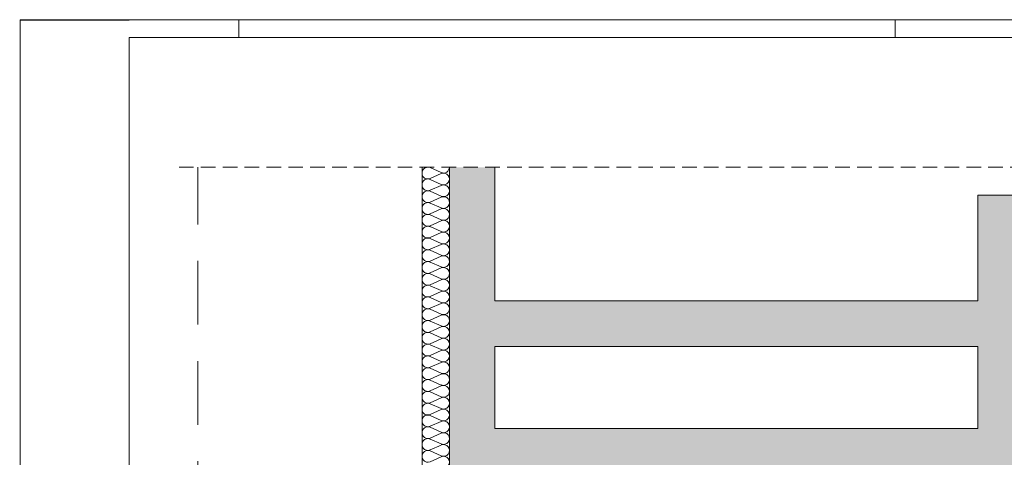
# Paper-space layout 'AD-06 DETAL KANAŁU UPUSTOWEGO ZEWNĘTRZNEGO' of a CAD drawing. Header units: millimetres. Extents: x 0 to 420, y 0 to 297.
# Tile 6 of 8: x 0 to 270, y 177 to 297. Entities that reach past the tile are written whole.
import ezdxf
from ezdxf.xclip import XClip

# ---------------------------------------------------------------- set-up
doc = ezdxf.new("R2010")
doc.units = ezdxf.units.MM
doc.header["$MEASUREMENT"] = 0
doc.header["$XCLIPFRAME"] = 0
doc.linetypes.add('przerywama detal', pattern=[120, 80, -40])
doc.linetypes.add('PRZERYWANA_DU_A', pattern=[550, 350, -200])
for name, color, linetype, lineweight in [('A_Arkusz_Nr_pióra__1', 7, 'Continuous', 20), ('A_ściany proj_Nr_pióra__2', 8, 'Continuous', 13), ('A_ściany_Nr_pióra__1', 7, 'Continuous', 20)]:
    doc.layers.add(name, color=color, linetype=linetype, lineweight=lineweight)
for name, color, linetype, lineweight, true_color in [('A_Arkusz_Nr_pióra__237', 7, 'Continuous', 5, 0x343434), ('A_linie_Nr_pióra__10', 7, 'Continuous', 13, 0x4b4b4b), ('A_sciany_Nr_pióra__10', 7, 'Continuous', 13, 0x4b4b4b)]:
    doc.layers.add(name, color=color, linetype=linetype, lineweight=lineweight, true_color=true_color)
doc.layers.add('A_podrys', color=7, linetype='Continuous')
doc.layers.add('A_ściany', color=7, linetype='Continuous')

# ---------------------------------------------------------------- blocks, each defined once
blk = doc.blocks.new('Rysunek_1_1', base_point=(-12066.03, -7041.92))
at = {"layer": 'A_ściany', "linetype": 'Continuous', "lineweight": 0, "true_color": 0x000000}
for points in [[(117.76, 256.51), (117.76, 172.28), (130.26, 184.78), (130.26, 256.51)], [(262.76, 164.78), (282.76, 164.78), (282.76, 248.78), (262.76, 248.78)], [(130.26, 207.28), (262.76, 207.28), (262.76, 219.78), (130.26, 219.78)], [(117.76, 172.28), (262.76, 172.28), (262.76, 184.78), (130.26, 184.78)]]:
    blk.add_hatch(color=18, dxfattribs=at).paths.add_polyline_path(points)
at = {"layer": 'A_linie_Nr_pióra__10', "color": 251, "linetype": 'przerywama detal', "lineweight": 13, "ltscale": 0.05, "true_color": 0x4b4b4b}
blk.add_line((299.6, 256.51), (43.02, 256.51), dxfattribs=at)
at = {"layer": 'A_sciany_Nr_pióra__10', "color": 251, "linetype": 'Continuous', "lineweight": 13, "ltscale": 0.05, "true_color": 0x4b4b4b}
for p, q in [((115.52, 255.03), (112.49, 256.38)), ((112.49, 253.41), (115.52, 254.76)), ((115.52, 251.79), (112.49, 253.14)), ((112.49, 250.17), (115.52, 251.52)), ((115.52, 248.55), (112.49, 249.9)), ((112.49, 246.93), (115.52, 248.28)), ((115.52, 245.31), (112.49, 246.66)), ((112.49, 243.69), (115.52, 245.04)), ((115.52, 242.07), (112.49, 243.42)), ((112.49, 240.45), (115.52, 241.8)), ((115.52, 238.83), (112.49, 240.18)), ((112.49, 237.21), (115.52, 238.56)), ((115.52, 235.59), (112.49, 236.94)), ((112.49, 233.97), (115.52, 235.32)), ((115.52, 232.35), (112.49, 233.7)), ((112.49, 230.73), (115.52, 232.08)), ((115.52, 229.11), (112.49, 230.46)), ((112.49, 227.49), (115.52, 228.84)), ((115.52, 225.87), (112.49, 227.22)), ((112.49, 224.25), (115.52, 225.6)), ((115.52, 222.63), (112.49, 223.98)), ((112.49, 221.01), (115.52, 222.36)), ((115.52, 219.39), (112.49, 220.74)), ((112.49, 217.77), (115.52, 219.12)), ((115.52, 216.15), (112.49, 217.5)), ((112.49, 214.53), (115.52, 215.88)), ((115.52, 212.91), (112.49, 214.26)), ((112.49, 211.29), (115.52, 212.64)), ((115.52, 209.67), (112.49, 211.02)), ((112.49, 208.05), (115.52, 209.4)), ((115.52, 206.43), (112.49, 207.78)), ((112.49, 204.81), (115.52, 206.16)), ((115.52, 203.19), (112.49, 204.54)), ((112.49, 201.57), (115.52, 202.92)), ((115.52, 199.95), (112.49, 201.3)), ((112.49, 198.33), (115.52, 199.68)), ((115.52, 196.71), (112.49, 198.06)), ((112.49, 195.09), (115.52, 196.44)), ((115.52, 193.47), (112.49, 194.82)), ((112.49, 191.85), (115.52, 193.2)), ((115.52, 190.23), (112.49, 191.58)), ((112.49, 188.61), (115.52, 189.96)), ((115.52, 186.99), (112.49, 188.34)), ((112.49, 185.38), (115.52, 186.72)), ((115.52, 183.76), (112.49, 185.1)), ((112.49, 182.14), (115.52, 183.48)), ((115.52, 180.52), (112.49, 181.86)), ((112.49, 178.9), (115.52, 180.24)), ((115.52, 177.28), (112.49, 178.62)), ((112.49, 175.66), (115.52, 177))]:
    blk.add_line(p, q, dxfattribs=at)
for centre, start_param, end_param in [((111.85, 254.89), 5.870392, 9.837571), ((116.16, 256.51), 2.7288, 4.712389), ((116.16, 253.27), 2.7288, 6.695979), ((111.85, 251.65), 5.870392, 9.837571), ((116.16, 250.03), 2.7288, 6.695979), ((111.85, 248.41), 5.870392, 9.837571), ((116.16, 246.79), 2.7288, 6.695979), ((111.85, 245.17), 5.870392, 9.837571), ((111.85, 241.93), 5.870392, 9.837571), ((116.16, 243.55), 2.7288, 6.695979), ((111.85, 238.69), 5.870392, 9.837571), ((116.16, 240.31), 2.7288, 6.695979), ((116.16, 237.07), 2.7288, 6.695979), ((111.85, 235.45), 5.870392, 9.837571), ((116.16, 233.83), 2.7288, 6.695979), ((111.85, 232.21), 5.870392, 9.837571), ((116.16, 230.59), 2.7288, 6.695979), ((111.85, 228.97), 5.870392, 9.837571), ((111.85, 225.73), 5.870392, 9.837571), ((116.16, 227.35), 2.7288, 6.695979), ((111.85, 222.5), 5.870392, 9.837571), ((116.16, 224.12), 2.7288, 6.695979), ((116.16, 220.88), 2.7288, 6.695979), ((111.85, 219.26), 5.870392, 9.837571), ((116.16, 217.64), 2.7288, 6.695979), ((111.85, 216.02), 5.870392, 9.837571), ((116.16, 214.4), 2.7288, 6.695979), ((111.85, 212.78), 5.870392, 9.837571), ((111.85, 209.54), 5.870392, 9.837571), ((116.16, 211.16), 2.7288, 6.695979), ((111.85, 206.3), 5.870392, 9.837571), ((116.16, 207.92), 2.7288, 6.695979), ((116.16, 204.68), 2.7288, 6.695979), ((111.85, 203.06), 5.870392, 9.837571), ((116.16, 201.44), 2.7288, 6.695979), ((111.85, 199.82), 5.870392, 9.837571), ((116.16, 198.2), 2.7288, 6.695979), ((111.85, 196.58), 5.870392, 9.837571), ((111.85, 193.34), 5.870392, 9.837571), ((116.16, 194.96), 2.7288, 6.695979), ((111.85, 190.1), 5.870392, 9.837571), ((116.16, 191.72), 2.7288, 6.695979), ((116.16, 188.48), 2.7288, 6.695979), ((111.85, 186.86), 5.870392, 9.837571), ((116.16, 185.24), 2.7288, 6.695979), ((111.85, 183.62), 5.870392, 9.837571), ((116.16, 182), 2.7288, 6.695979), ((111.85, 180.38), 5.870392, 9.837571), ((111.85, 177.14), 5.870392, 9.837571), ((116.16, 178.76), 2.7288, 6.695979), ((116.16, 175.52), 2.7288, 6.695979)]:
    blk.add_ellipse(centre, major_axis=(0, 1.62), ratio=0.984721, start_param=start_param, end_param=end_param, dxfattribs=at)
at = {"layer": 'A_ściany proj_Nr_pióra__2', "color": 8, "linetype": 'PRZERYWANA_DU_A', "lineweight": 13, "ltscale": 0.05}
blk.add_line((48.76, 103.28), (48.76, 256.51), dxfattribs=at)
at = {"layer": 'A_ściany_Nr_pióra__1', "color": 7, "linetype": 'Continuous', "lineweight": 20, "ltscale": 0.05}
blk.add_line((262.76, 248.78), (282.76, 248.78), dxfattribs=at)
at = {"layer": 'A_ściany_Nr_pióra__1', "color": 7, "linetype": 'Continuous', "lineweight": 20, "ltscale": 0.05, "flags": 128}
for points in [[(110.26, 256.51), (110.26, 164.78)], [(117.76, 256.51), (117.76, 172.28)], [(130.26, 219.78), (130.26, 256.51)], [(262.76, 248.78), (262.76, 219.78)], [(262.76, 219.78), (130.26, 219.78)], [(130.26, 184.78), (130.26, 207.28)], [(130.26, 207.28), (262.76, 207.28)], [(262.76, 207.28), (262.76, 184.78)], [(262.76, 184.78), (130.26, 184.78)]]:
    blk.add_lwpolyline(points, dxfattribs=at)

psp = doc.layouts.new('AD-06 DETAL KANAŁU UPUSTOWEGO ZEWNĘTRZNEGO')

# ---------------------------------------------------------------- linework, layer by layer
at = {"layer": 'A_Arkusz_Nr_pióra__1', "color": 7, "linetype": 'Continuous', "lineweight": 20}
for p, q in [((-0.1, 296.9), (0.9, 296.9)), ((415.1, 292.1), (29.9, 292.1)), ((29.9, 292.1), (29.9, 4.9))]:
    psp.add_line(p, q, dxfattribs=at)
at = {"layer": 'A_Arkusz_Nr_pióra__1', "color": 7, "linetype": 'Continuous', "lineweight": 20, "flags": 128}
psp.add_lwpolyline([(0, 297), (420, 297), (420, 0), (0, 0)], close=True, dxfattribs=at)
at = {"layer": 'A_Arkusz_Nr_pióra__237', "color": 250, "linetype": 'Continuous', "lineweight": 5, "true_color": 0x343434}
for p, q in [((-0.1, 296.9), (29.9, 296.9)), ((60, 292.1), (60, 297)), ((240, 292.1), (240, 297))]:
    psp.add_line(p, q, dxfattribs=at)

# ---------------------------------------------------------------- block references
at = {"layer": 'A_podrys', "color": 37, "linetype": 'Continuous', "lineweight": 5, "true_color": 0x656532}
ref = psp.add_blockref('Rysunek_1_1', (-12066.03, -7041.92), dxfattribs=at)
XClip(ref).set_block_clipping_path([(43.0187673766, 58.080714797), (303.6482210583, 260.411474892)])

doc.saveas('drawing.dxf')
